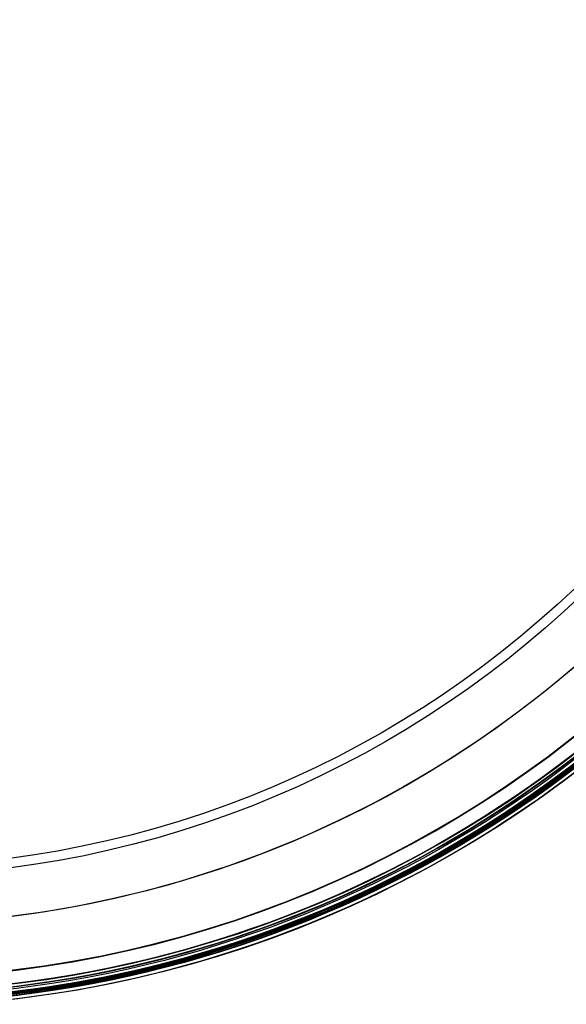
# Model space of a CAD drawing. Header units: millimetres. Extents: x -257 to 273, y -282 to 246.
# Tile 245 of 256: x 36 to 145, y -222 to -25. Entities that reach past the tile are written whole.
import ezdxf

# ---------------------------------------------------------------- set-up
doc = ezdxf.new("R2010")
doc.units = ezdxf.units.MM
doc.layers.add('Layer 01', color=7, linetype='Continuous', true_color=0x000000)

# ---------------------------------------------------------------- blocks, each defined once
blk = doc.blocks.new('Verpan Serie 430 Chair_Sæderamme til Serie430_Vink')
at = {"layer": 'Layer 01', "color": 254, "true_color": 0xcad1ee, "extrusion": (0, -1, 0)}
for centre, radius in [((0, 1.4210854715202e-14), 201.9999999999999), ((0, 1.4210854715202e-14, 55), 203.9206423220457)]:
    blk.add_arc(centre, radius, 270, 90, dxfattribs=at)
blk = doc.blocks.new('Vepan Serie 430 - Upholstery')
at = {"layer": 'Layer 01', "color": 250, "true_color": 0x404040, "extrusion": (0, 1, 0)}
for centre, radius, end in [((0, 0, 65.31867317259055), 224.3445888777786, 180), ((1.4210854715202e-14, -4.263256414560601e-14, 64.32239075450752), 224.258441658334, 180), ((8.758115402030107e-47, 1.486413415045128e-63, 61.33354350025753), 229, 270), ((0, 0, 60.33354350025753), 227, 270), ((0, 1.192776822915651e-62, 58.80811796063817), 228.7132495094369, 270), ((0, 1.253938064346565e-63, 57.9760676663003), 229.2679497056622, 270), ((0, 0), 227.6, 270), ((0, 1.122112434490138e-63, -1.000000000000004), 227.6000000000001, 270)]:
    blk.add_arc(centre, radius, 90.00000000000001, end, dxfattribs=at)
at = {"layer": 'Layer 01', "color": 250, "true_color": 0x404040, "extrusion": (0, -1, 0)}
for centre, radius, end in [((0, 0, -61.33354350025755), 229.1000000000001, 90), ((0, 0, -61.33354350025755), 228, 90), ((0, 0, -61.33354350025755), 227, 90), ((0, 0, -60.83354350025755), 228, 90.00000000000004), ((0, 0, -60.83354350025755), 227, 89.99999999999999), ((0, 0, -60.33354350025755), 230.1000000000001, 90), ((0, 1.4210854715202e-14, -60.33354350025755), 228.0000000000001, 90), ((0, 0, -60.33354350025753), 229.1000000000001, 90), ((0, 0, -59.83354350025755), 230.1000000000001, 89.99999999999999), ((0, 0, -59.83354350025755), 229.1000000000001, 89.99999999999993), ((0, 0, -59.33354350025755), 230.1000000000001, 90), ((0, 0, -59.33354350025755), 229.1000000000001, 90), ((0, 0, -58.91751835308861), 228.8773500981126, 90), ((0, 0, -58.08546805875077), 229.4320502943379, 90), ((0, 0, -56.72799222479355), 227.6, 90), ((0, 0, -56.72799222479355), 228.6, 90), ((0, 0, -56.72799222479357), 227.6, 90), ((0, 0, -56.72799222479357), 228.6, 90), ((0, 0, -28.36399611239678), 228.6, 89.99999999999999), ((0, 0, -28.36399611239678), 227.6, 90.00000000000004), ((0, 1.4210854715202e-14), 228.6000000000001, 90), ((0, 1.4210854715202e-14), 213.6000000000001, 90), ((0, 0, 0.5000000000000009), 213.6000000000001, 89.99999999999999), ((0, 1.4210854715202e-14, 1.000000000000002), 213.6000000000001, 90)]:
    blk.add_arc(centre, radius, 270, end, dxfattribs=at)
blk = doc.blocks.new('430 dining chair')
at = {"layer": 'Layer 01', "extrusion": (0.0712518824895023, 5.224313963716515e-20, 0.9974583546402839), "rotation": 270}
blk.add_blockref('Vepan Serie 430 - Upholstery', (-52.97558251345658, 3.874390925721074e-17), dxfattribs=at)
at = {"layer": 'Layer 01'}
blk.add_blockref('Verpan Serie 430 Chair_Sæderamme til Serie430_Vink', (0, 2.024417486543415), dxfattribs=at)

msp = doc.modelspace()

# ---------------------------------------------------------------- block references
at = {"layer": 'Layer 01', "extrusion": (0, -1, 2.288909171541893e-16)}
msp.add_blockref('430 dining chair', (7.500000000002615, 70.18634344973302, -7.477788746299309), dxfattribs=at)

doc.saveas('drawing.dxf')
